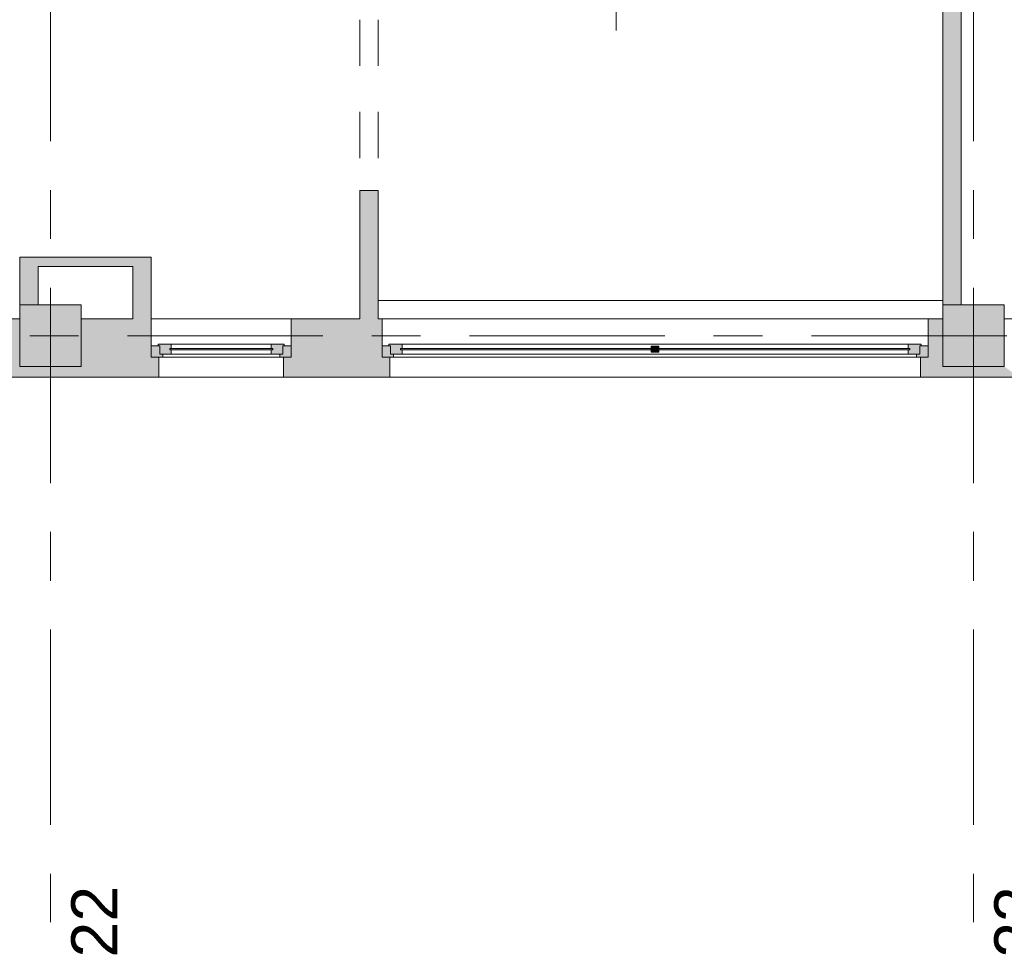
# Model space of a CAD drawing. Header units: centimetres. Extents: x -2424 to 2319, y 5 to 3760.
# Tile 3 of 117: x -633 to 7, y 5 to 614. Entities that reach past the tile are written whole.
import ezdxf

# ---------------------------------------------------------------- set-up
doc = ezdxf.new("R2010")
doc.units = ezdxf.units.CM
doc.linetypes.add('Dash', pattern=[60, 30, -30])
doc.linetypes.add('Oś', pattern=[222.25, 127, -31.75, 31.75, -31.75])
for name, color, linetype, lineweight in [('A-AREA-IDEN', 2, 'Continuous', 13), ('A-DOOR-HDLN', 31, 'Continuous', 13), ('A-GLAZ', 151, 'Continuous', 13), ('A-WALL', 113, 'Continuous', 13), ('S-COLS', 52, 'Continuous', 13), ('S-GRID', 1, 'Continuous', 13), ('S-GRID-IDEN', 1, 'Continuous', 13)]:
    doc.layers.add(name, color=color, linetype=linetype, lineweight=lineweight)
doc.layers.add('A-WALL-PATT', color=111, linetype='Continuous', lineweight=13, plot=False)
doc.styles.add('Arial_5', font='arial.ttf', dxfattribs={"height": 30})

msp = doc.modelspace()

# ---------------------------------------------------------------- hatches: boundary and pattern name
at = {"layer": 'A-GLAZ', "lineweight": 9}
h = msp.add_hatch(color=251, dxfattribs=at)
h.paths.add_polyline_path([(-463.62, 394.33), (-456.12, 394.33), (-456.12, 401.83), (-461.62, 401.83), (-461.62, 396.33), (-463.62, 396.33)], flags=0)
h.paths.add_polyline_path([(-547.12, 394.33), (-539.62, 394.33), (-539.62, 396.33), (-541.62, 396.33), (-541.62, 401.83), (-547.12, 401.83)], flags=0)
h = msp.add_hatch(color=251, dxfattribs=at)
h.paths.add_polyline_path([(-541.62, 396.33), (-534.12, 396.33), (-534.12, 399.08), (-535.12, 399.08), (-535.12, 400.08), (-534.12, 400.08), (-534.12, 402.83), (-542.62, 402.83), (-542.62, 401.83), (-541.62, 401.83), (-541.62, 396.46)], flags=0)
h.paths.add_polyline_path([(-461.62, 396.33), (-461.62, 401.83), (-460.62, 401.83), (-460.62, 402.83), (-469.12, 402.83), (-469.12, 400.08), (-468.12, 400.08), (-468.12, 399.08), (-469.12, 399.08), (-469.12, 396.33)], flags=0)
for points in [[(-468.12, 399.08), (-468.12, 400.08), (-535.12, 400.08), (-535.12, 399.08)], [(-54.12, 399.08), (-54.12, 400.08), (-385.12, 400.08), (-385.12, 399.08), (-92.63, 399.08)], [(-217.12, 397.58), (-217.12, 401.58), (-222.12, 401.58), (-222.12, 397.58)]]:
    msp.add_hatch(color=251, dxfattribs=at).paths.add_polyline_path(points, flags=0)
h = msp.add_hatch(color=251, dxfattribs=at)
h.paths.add_polyline_path([(-397.12, 394.33), (-389.62, 394.33), (-389.62, 396.33), (-391.62, 396.33), (-391.62, 401.83), (-397.12, 401.83), (-397.12, 396.46)], flags=0)
h.paths.add_polyline_path([(-42.12, 394.33), (-42.12, 401.83), (-47.62, 401.83), (-47.62, 396.33), (-49.62, 396.33), (-49.62, 394.33)], flags=0)
h = msp.add_hatch(color=251, dxfattribs=at)
h.paths.add_polyline_path([(-47.62, 396.33), (-47.62, 401.83), (-46.62, 401.83), (-46.62, 402.83), (-55.12, 402.83), (-55.12, 400.08), (-54.12, 400.08), (-54.12, 399.08), (-55.12, 399.08), (-55.12, 396.33)], flags=0)
h.paths.add_polyline_path([(-391.62, 396.33), (-384.12, 396.33), (-384.12, 399.08), (-385.12, 399.08), (-385.12, 400.08), (-384.12, 400.08), (-384.12, 402.83), (-392.62, 402.83), (-392.62, 401.83), (-391.62, 401.83), (-391.62, 396.46)], flags=0)
at = {"layer": 'S-COLS', "lineweight": 9}
for points in [[(-632.62, 388.33), (-592.62, 388.33), (-592.62, 428.33), (-632.62, 428.33)], [(-32.62, 388.33), (7.38, 388.33), (7.38, 428.33), (-32.62, 428.33)]]:
    msp.add_hatch(color=251, dxfattribs=at).paths.add_polyline_path(points, flags=0)

# ---------------------------------------------------------------- linework, layer by layer
at = {"layer": 'A-AREA-IDEN', "color": 251, "lineweight": 9}
msp.add_line((-244.84, 649.39), (-244.84, 606.89), dxfattribs=at)
at = {"layer": 'A-DOOR-HDLN', "color": 251, "linetype": 'Dash', "lineweight": 9}
for p, q in [((-411.62, 613.83), (-411.62, 502.83)), ((-399.62, 613.83), (-399.62, 502.83))]:
    msp.add_line(p, q, dxfattribs=at)
at = {"layer": 'A-GLAZ', "color": 251, "lineweight": 9}
for p, q in [((-547.12, 401.83), (-541.62, 401.83)), ((-547.12, 394.33), (-547.12, 401.83)), ((-542.62, 402.83), (-534.12, 402.83)), ((-542.62, 401.83), (-542.62, 402.83)), ((-541.62, 401.83), (-542.62, 401.83)), ((-541.62, 396.33), (-541.62, 401.83)), ((-541.62, 401.83), (-541.62, 396.33)), ((-535.12, 399.08), (-535.12, 400.08)), ((-535.12, 400.08), (-468.12, 400.08)), ((-535.12, 400.08), (-535.12, 399.08)), ((-534.12, 400.08), (-535.12, 400.08)), ((-468.12, 399.08), (-535.12, 399.08)), ((-535.12, 399.08), (-534.12, 399.08)), ((-534.12, 402.83), (-534.12, 400.08)), ((-469.12, 402.83), (-534.12, 402.83)), ((-534.12, 399.08), (-534.12, 396.33)), ((-469.12, 402.83), (-460.62, 402.83)), ((-469.12, 400.08), (-469.12, 402.83)), ((-468.12, 400.08), (-469.12, 400.08)), ((-469.12, 399.08), (-468.12, 399.08)), ((-469.12, 396.33), (-469.12, 399.08)), ((-468.12, 400.08), (-468.12, 399.08)), ((-468.12, 399.08), (-468.12, 400.08)), ((-461.62, 401.83), (-461.62, 396.33)), ((-460.62, 401.83), (-461.62, 401.83)), ((-461.62, 401.83), (-456.12, 401.83)), ((-461.62, 396.33), (-461.62, 401.83)), ((-460.62, 402.83), (-460.62, 401.83)), ((-456.12, 401.83), (-456.12, 394.33)), ((-397.12, 401.83), (-391.62, 401.83)), ((-397.12, 394.33), (-397.12, 401.83)), ((-392.62, 402.83), (-384.12, 402.83)), ((-392.62, 401.83), (-392.62, 402.83)), ((-391.62, 401.83), (-392.62, 401.83)), ((-391.62, 396.33), (-391.62, 401.83)), ((-391.62, 401.83), (-391.62, 396.33)), ((-385.12, 399.08), (-385.12, 400.08)), ((-385.12, 400.08), (-54.12, 400.08)), ((-385.12, 400.08), (-385.12, 399.08)), ((-384.12, 400.08), (-385.12, 400.08)), ((-54.12, 399.08), (-385.12, 399.08)), ((-385.12, 399.08), (-384.12, 399.08)), ((-55.12, 402.83), (-384.12, 402.83)), ((-384.12, 402.83), (-384.12, 400.08)), ((-384.12, 399.08), (-384.12, 396.33)), ((-222.12, 397.58), (-222.12, 401.58)), ((-222.12, 401.58), (-217.12, 401.58)), ((-217.12, 397.58), (-222.12, 397.58)), ((-217.12, 401.58), (-217.12, 397.58)), ((-55.12, 402.83), (-46.62, 402.83)), ((-55.12, 400.08), (-55.12, 402.83)), ((-54.12, 400.08), (-55.12, 400.08)), ((-55.12, 399.08), (-54.12, 399.08)), ((-55.12, 396.33), (-55.12, 399.08)), ((-54.12, 400.08), (-54.12, 399.08)), ((-54.12, 399.08), (-54.12, 400.08)), ((-47.62, 401.83), (-47.62, 396.33)), ((-46.62, 401.83), (-47.62, 401.83)), ((-47.62, 401.83), (-42.12, 401.83)), ((-47.62, 396.33), (-47.62, 401.83)), ((-46.62, 402.83), (-46.62, 401.83)), ((-42.12, 401.83), (-42.12, 394.33)), ((-539.62, 394.33), (-547.12, 394.33)), ((-547.12, 394.33), (-456.12, 394.33)), ((-534.12, 396.33), (-541.62, 396.33)), ((-541.62, 396.33), (-539.62, 396.33)), ((-539.62, 396.33), (-539.62, 394.33)), ((-463.62, 394.33), (-539.62, 394.33)), ((-469.12, 396.33), (-534.12, 396.33)), ((-461.62, 396.33), (-469.12, 396.33)), ((-463.62, 396.33), (-461.62, 396.33)), ((-463.62, 394.33), (-463.62, 396.33)), ((-456.12, 394.33), (-463.62, 394.33)), ((-389.62, 394.33), (-397.12, 394.33)), ((-397.12, 394.33), (-42.12, 394.33)), ((-384.12, 396.33), (-391.62, 396.33)), ((-391.62, 396.33), (-389.62, 396.33)), ((-389.62, 396.33), (-389.62, 394.33)), ((-49.62, 394.33), (-389.62, 394.33)), ((-55.12, 396.33), (-384.12, 396.33)), ((-47.62, 396.33), (-55.12, 396.33)), ((-49.62, 396.33), (-47.62, 396.33)), ((-49.62, 394.33), (-49.62, 396.33)), ((-42.12, 394.33), (-49.62, 394.33))]:
    msp.add_line(p, q, dxfattribs=at)
at = {"layer": 'A-WALL', "color": 251, "lineweight": 9}
for p, q in [((-32.62, 868.33), (-32.62, 428.33)), ((-20.62, 428.33), (-20.62, 797.33)), ((-399.62, 502.83), (-411.62, 502.83)), ((-411.62, 502.83), (-411.62, 419.33)), ((-399.62, 419.33), (-399.62, 502.83)), ((-632.62, 459.33), (-632.62, 428.33)), ((-547.12, 459.33), (-632.62, 459.33)), ((-547.12, 401.83), (-547.12, 459.33)), ((-620.62, 428.33), (-620.62, 453.33)), ((-620.62, 453.33), (-559.12, 453.33)), ((-559.12, 453.33), (-559.12, 419.33)), ((-399.62, 431.33), (-32.62, 431.33)), ((-632.62, 419.33), (-1192.62, 419.33)), ((-559.12, 419.33), (-592.62, 419.33)), ((-547.12, 419.33), (-411.62, 419.33)), ((-456.12, 419.33), (-456.12, 401.83)), ((-399.62, 419.33), (-32.62, 419.33)), ((-397.12, 401.83), (-397.12, 419.33)), ((-42.12, 419.33), (-42.12, 401.83)), ((7.38, 419.33), (302.38, 419.33)), ((-542.12, 381.33), (-542.12, 394.33)), ((-461.12, 394.33), (-461.12, 381.33)), ((-392.12, 381.33), (-392.12, 394.33)), ((-47.12, 394.33), (-47.12, 381.33)), ((-1239.62, 381.33), (302.38, 381.33))]:
    msp.add_line(p, q, dxfattribs=at)
at = {"layer": 'A-WALL-PATT', "color": 251, "linetype": 'Continuous', "lineweight": 9, "extrusion": (0, 0, -1)}
for points in [[(32.62, 428.33), (20.62, 868.33), (32.62, 868.33)], [(20.62, 868.33), (32.62, 428.33), (32.34, 428.33)], [(20.62, 868.33), (32.34, 428.33), (20.62, 428.33)], [(411.62, 419.33), (399.62, 502.83), (411.62, 502.83)], [(399.62, 502.83), (411.62, 419.33), (411.62, 400.33)], [(399.62, 502.83), (411.62, 400.33), (399.62, 400.33)], [(632.62, 428.33), (620.62, 459.33), (632.62, 459.33)], [(620.62, 459.33), (632.62, 428.33), (629.45, 428.33)], [(620.62, 459.33), (629.45, 428.33), (620.62, 428.33)], [(547.12, 453.33), (620.62, 459.33), (620.62, 453.33)], [(620.62, 459.33), (547.12, 453.33), (547.12, 459.33)], [(559.12, 419.33), (547.12, 453.33), (559.12, 453.33)], [(547.12, 453.33), (559.12, 419.33), (547.12, 419.33)], [(1192.62, 388.33), (547.12, 381.33), (1192.62, 419.33)], [(1192.62, 419.33), (547.12, 381.33), (632.62, 388.33)], [(1192.62, 419.33), (632.62, 388.33), (632.62, 419.33)], [(592.62, 388.33), (547.12, 419.33), (592.62, 419.33)], [(547.12, 419.33), (592.62, 388.33), (547.12, 381.33)], [(456.12, 394.33), (411.62, 419.33), (456.12, 419.33)], [(411.62, 419.33), (456.12, 394.33), (431.22, 381.33)], [(411.62, 419.33), (431.22, 381.33), (411.62, 400.33)], [(399.62, 400.33), (397.12, 394.33), (397.12, 419.33)], [(397.12, 419.33), (399.62, 419.33), (399.62, 400.33)], [(42.12, 394.33), (32.62, 388.33), (32.62, 419.33)], [(32.62, 419.33), (42.12, 419.33), (42.12, 394.33)], [(411.62, 400.33), (431.22, 381.33), (392.12, 381.33)], [(411.62, 400.33), (392.12, 381.33), (399.62, 400.33)], [(399.62, 400.33), (392.12, 381.33), (397.12, 394.33)], [(547.12, 394.33), (547.12, 381.33), (544.08, 381.33)], [(547.12, 394.33), (544.08, 381.33), (542.12, 394.33)], [(542.12, 394.33), (544.08, 381.33), (542.12, 381.33)], [(461.12, 381.33), (456.12, 394.33), (461.12, 394.33)], [(456.12, 394.33), (461.12, 381.33), (431.22, 381.33)], [(397.12, 394.33), (392.12, 381.33), (392.12, 394.33)], [(47.12, 381.33), (42.12, 394.33), (47.12, 394.33)], [(42.12, 394.33), (47.12, 381.33), (32.62, 388.33)], [(547.12, 381.33), (1201.62, 388.33), (1201.62, 381.33)], [(1201.62, 388.33), (547.12, 381.33), (1192.62, 388.33)], [(632.62, 388.33), (547.12, 381.33), (592.62, 388.33)], [(32.62, 388.33), (47.12, 381.33), (-16.88, 381.33)], [(32.62, 388.33), (-16.88, 381.33), (-7.38, 388.33)]]:
    msp.add_solid(points, dxfattribs=at)
at = {"layer": 'A-WALL-PATT', "color": 251, "linetype": 'Continuous', "lineweight": 9}
msp.add_solid([(-547.12, 419.33), (-547.12, 381.33), (-547.12, 394.33)], dxfattribs=at)
at = {"layer": 'S-COLS', "color": 251, "lineweight": 9}
for p, q in [((-592.62, 428.33), (-632.62, 428.33)), ((-632.62, 428.33), (-632.62, 388.33)), ((-592.62, 388.33), (-592.62, 428.33)), ((7.38, 428.33), (-32.62, 428.33)), ((-32.62, 428.33), (-32.62, 388.33)), ((7.38, 388.33), (7.38, 428.33)), ((-632.62, 388.33), (-592.62, 388.33)), ((-32.62, 388.33), (7.38, 388.33))]:
    msp.add_line(p, q, dxfattribs=at)
at = {"layer": 'S-GRID', "color": 251, "linetype": 'Oś', "lineweight": 9}
for p, q in [((-612.62, 2884.27), (-612.62, 27.13)), ((-12.62, 2884.27), (-12.62, 27.13)), ((1342.46, 408.33), (-1368.76, 408.33))]:
    msp.add_line(p, q, dxfattribs=at)

# ---------------------------------------------------------------- texts
at = {"layer": 'S-GRID-IDEN', "color": 251, "lineweight": 9, "style": 'Arial_5'}
for s, p in [('22', (-569.12, 4.01)), ('23', (30.88, 3.84))]:
    msp.add_text(s, height=30, rotation=90, dxfattribs=at).set_placement(p)

doc.saveas('drawing.dxf')
